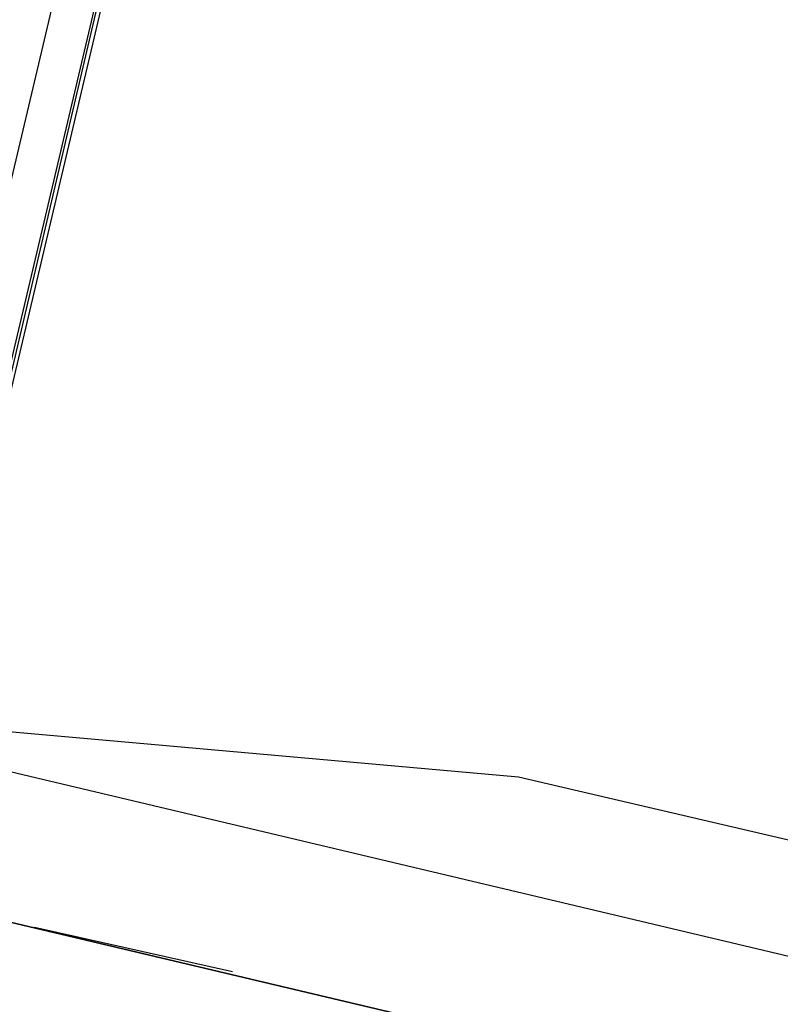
# Model space of a CAD drawing. Header units: feet. Extents: x -79 to 198, y -22 to 181.
# Tile 150 of 256: x 118.355 to 119.277, y 75.564 to 76.758. Entities that reach past the tile are written whole.
import ezdxf

# ---------------------------------------------------------------- set-up
doc = ezdxf.new("R2010")
doc.units = ezdxf.units.FT
doc.layers.add('A-AREA-UNIDAD', color=30, linetype='CONTINUOUS')
doc.layers.add('A-LINEA', color=7, linetype='CONTINUOUS')

msp = doc.modelspace()

# ---------------------------------------------------------------- linework, layer by layer
at = {"layer": 'A-AREA-UNIDAD'}
msp.add_lwpolyline([(66.752, 88.3733), (101.088, 80.2133), (101.408, 80.2133), (101.632, 80.48), (104, 79.9289), (104.352, 79.68), (104.24, 79.2889), (105.312, 79.2533), (117.472, 76.3733), (117.568, 75.9644), (118.96, 75.84), (129.568, 73.3689), (129.6, 73.12), (130.8, 76.7289), (132.288, 79.8933), (134.16, 82.8444), (137.952, 87.8044), (139.168, 89.8489)], dxfattribs=at)
at = {"layer": 'A-LINEA'}
for p, q in [((121.8, 90.9511), (114.5867, 60.4578)), ((118.32, 76.4578), (119.96, 83.3911)), ((118.8533, 78.4978), (117.84, 74.1778)), ((118.24, 75.8711), (129.4933, 73.2044)), ((129.9467, 72.9244), (118.2, 75.6978)), ((118.3733, 75.6578), (118.6133, 75.6044))]:
    msp.add_line(p, q, dxfattribs=at)
msp.add_lwpolyline([(142.72, 107.0711), (135.88, 108.6844), (131.36, 89.5511), (124.5867, 91.1511), (124.4, 90.3378), (121.8, 90.9511), (121.3333, 88.9511), (118.2, 75.6978), (129.9467, 72.9244)], dxfattribs=at)

doc.saveas('drawing.dxf')
